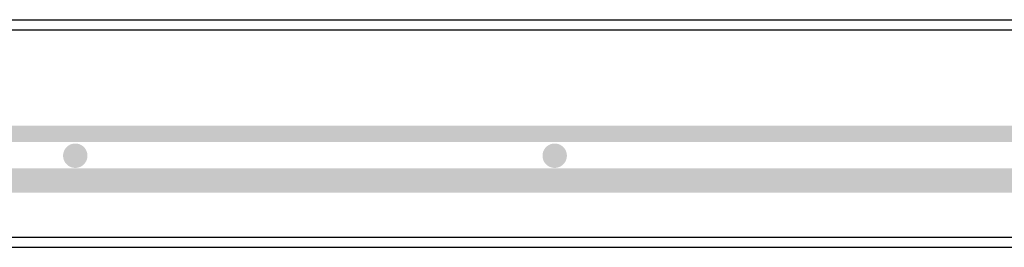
# Model space of a CAD drawing. Extents: x 1529 to 4201, y -422 to 622.
# Tile 86 of 256: x 2041 to 2072, y 120 to 127. Entities that reach past the tile are written whole.
import ezdxf

# ---------------------------------------------------------------- set-up
doc = ezdxf.new("R2010")
doc.units = 0
doc.header["$MEASUREMENT"] = 0
doc.linetypes.add('HIDDEN', pattern=[0.375, 0.25, -0.125])
doc.linetypes.add('TANK-SLAB$0$DASHED', pattern=[0.75, 0.5, -0.25])
doc.layers.add('REBAR', color=4, linetype='TANK-SLAB$0$DASHED')
doc.layers.add('TANK-SLAB', color=6, linetype='CONTINUOUS')

msp = doc.modelspace()

# ---------------------------------------------------------------- linework, layer by layer
at = {"layer": 'REBAR', "linetype": 'HIDDEN', "const_width": 0.5}
msp.add_lwpolyline([(2028.10574, 123.51512), (2087.65567, 123.51512)], dxfattribs=at)
at = {"layer": 'REBAR', "const_width": 0.375}
for points in [[(2043.12004, 122.83954, -1), (2042.74504, 122.83954, -1)], [(2057.8639, 122.83954, -1), (2057.4889, 122.83954, -1)]]:
    msp.add_lwpolyline(points, format="xyb", close=True, dxfattribs=at)
at = {"layer": 'REBAR', "const_width": 0.75}
msp.add_lwpolyline([(2028.10574, 122.08062), (2087.65567, 122.08062)], dxfattribs=at)
at = {"layer": 'TANK-SLAB', "color": 2, "linetype": 'Continuous'}
for p, q in [((2027.68858, 127.02249), (2087.91408, 127.02249)), ((2027.69949, 126.70999), (2087.90317, 126.70999)), ((2026.57515, 120.33502), (2089.02751, 120.33502)), ((2026.57515, 120.02252), (2089.02751, 120.02252))]:
    msp.add_line(p, q, dxfattribs=at)

doc.saveas('drawing.dxf')
